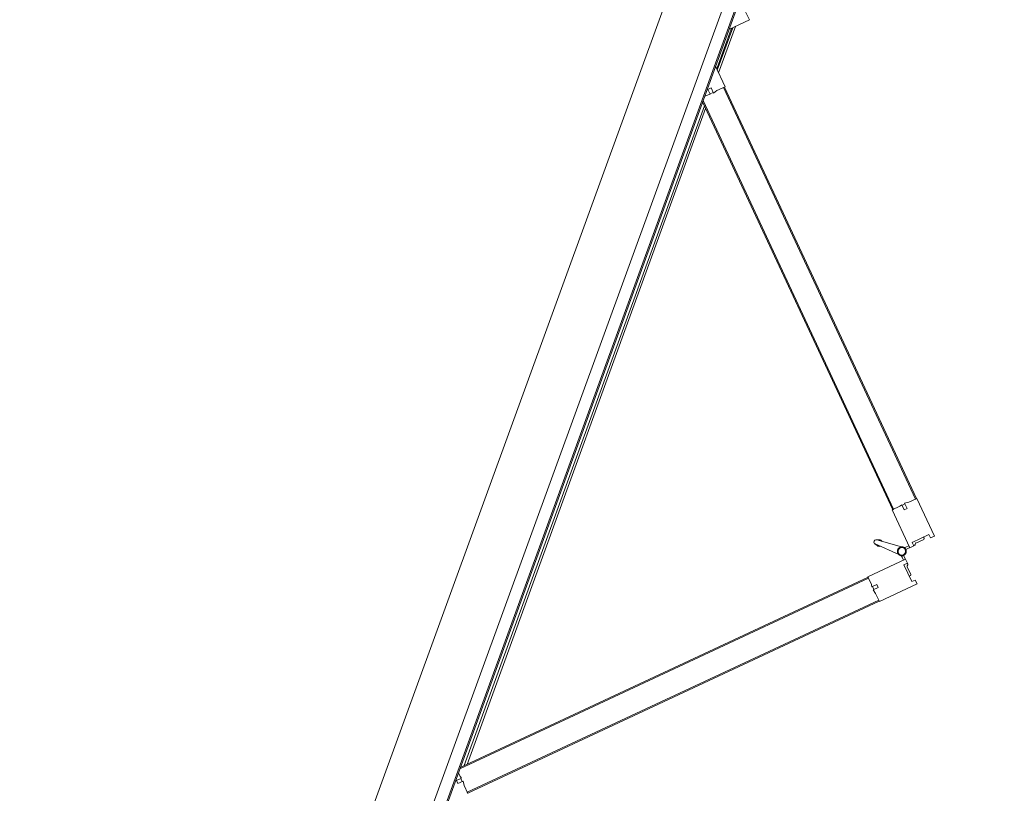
# Model space of a CAD drawing. Header units: inches. Extents: x 424 to 2043, y -237 to 445.
# Tile 16 of 256: x 547.6 to 549.4, y -92.18 to -90.76. Entities that reach past the tile are written whole.
import ezdxf

# ---------------------------------------------------------------- set-up
doc = ezdxf.new("R2010")
doc.units = ezdxf.units.IN
doc.header["$MEASUREMENT"] = 0
doc.layers.add('A-DOOR', color=31, linetype='Continuous', lineweight=9)

# ---------------------------------------------------------------- blocks, each defined once
blk = doc.blocks.new('5-panel_Bi-fold_external_door_10806 - Type 1-V1-زیرزمین')
at = {"layer": 'A-DOOR'}
for p, q in [((-0.1205, 0.6949), (-0.1742, 0.6412)), ((-0.1148, 0.6893), (-0.1205, 0.6949)), ((-0.1198, 0.6843), (-0.1148, 0.6893)), ((-0.0957, 0.6603), (-0.1198, 0.6843)), ((-0.0281, 0.6843), (-0.0521, 0.6603)), ((-0.0274, 0.6949), (-0.033, 0.6893)), ((-0.033, 0.6893), (-0.0281, 0.6843)), ((0.0264, 0.6412), (-0.0274, 0.6949)), ((-0.1103, 0.6784), (-0.112, 0.6766)), ((-0.1103, 0.6784), (-0.112, 0.6766)), ((-0.1103, 0.6784), (-0.112, 0.6766)), ((-0.097, 0.6673), (-0.1081, 0.6784)), ((-0.0909, 0.6651), (-0.0924, 0.6665)), ((-0.0554, 0.6665), (-0.0569, 0.6651)), ((-0.0397, 0.6784), (-0.0508, 0.6673)), ((-0.0358, 0.6766), (-0.0376, 0.6784)), ((-0.0358, 0.6766), (-0.0376, 0.6784)), ((-0.0358, 0.6766), (-0.0376, 0.6784)), ((-0.1389, 0.6058), (-0.0851, 0.6596)), ((-0.0908, 0.6653), (-0.0957, 0.6603)), ((-0.0851, 0.6596), (-0.0908, 0.6653)), ((-0.0879, 0.6568), (-0.0837, 0.6525)), ((-0.0797, 0.6539), (-0.0853, 0.6594)), ((-0.0625, 0.6594), (-0.0681, 0.6539)), ((-0.0674, 0.6531), (-0.0676, 0.6533)), ((-0.0674, 0.6531), (-0.0676, 0.6533)), ((-0.0674, 0.6531), (-0.0676, 0.6533)), ((-0.0674, 0.6531), (-0.0676, 0.6533)), ((-0.0674, 0.6531), (-0.0676, 0.6533)), ((-0.0674, 0.6531), (-0.0676, 0.6533)), ((-0.0674, 0.6531), (-0.0676, 0.6533)), ((-0.0674, 0.6531), (-0.0676, 0.6533)), ((-0.0674, 0.6531), (-0.0676, 0.6533)), ((-0.0642, 0.6525), (-0.0599, 0.6568)), ((-0.0571, 0.6653), (-0.0627, 0.6596)), ((-0.0627, 0.6596), (-0.009, 0.6058)), ((-0.0521, 0.6603), (-0.0571, 0.6653)), ((-0.7598, 0.0542), (-0.1735, 0.6405)), ((-0.7584, 0.0527), (-0.1721, 0.6391)), ((-0.1742, 0.6412), (-0.1627, 0.6297)), ((-0.1735, 0.6405), (-0.1721, 0.6391)), ((-0.1627, 0.6297), (-0.158, 0.6231)), ((-0.158, 0.6231), (-0.1507, 0.6304)), ((-0.1507, 0.6304), (-0.1464, 0.6262)), ((-0.0812, 0.645), (-0.0779, 0.598)), ((-0.0699, 0.598), (-0.0666, 0.645)), ((-0.0014, 0.6262), (0.0029, 0.6304)), ((0.0029, 0.6304), (0.0102, 0.6231)), ((0.0102, 0.6231), (0.0148, 0.6297)), ((0.0148, 0.6297), (0.0264, 0.6412)), ((0.0243, 0.6391), (0.0257, 0.6405)), ((0.0243, 0.6391), (0.6106, 0.0527)), ((0.0257, 0.6405), (0.612, 0.0542)), ((-0.1571, 0.6241), (-0.1528, 0.6198)), ((-0.1464, 0.6262), (-0.1536, 0.6191)), ((-0.1536, 0.6191), (-0.15, 0.617)), ((-0.15, 0.617), (-0.1389, 0.6058)), ((-0.009, 0.6058), (0.0022, 0.617)), ((0.0057, 0.6191), (-0.0014, 0.6262)), ((0.0022, 0.617), (0.0057, 0.6191)), ((0.005, 0.6198), (0.0092, 0.6241)), ((-0.7235, 0.0255), (-0.141, 0.608)), ((-0.7207, 0.0255), (-0.1396, 0.6066)), ((-0.141, 0.608), (-0.1396, 0.6066)), ((-0.0796, 0.6023), (-0.0777, 0.597)), ((-0.0796, 0.6023), (-0.0779, 0.598)), ((-0.0777, 0.597), (-0.0796, 0.6023)), ((-0.0777, 0.597), (-0.0778, 0.5974)), ((-0.0701, 0.597), (-0.0683, 0.6023)), ((-0.0683, 0.6023), (-0.0701, 0.597)), ((-0.0701, 0.597), (-0.07, 0.5974)), ((-0.0683, 0.6023), (-0.0699, 0.598)), ((-0.0083, 0.6066), (-0.0069, 0.608)), ((-0.0083, 0.6066), (0.5728, 0.0255)), ((-0.0069, 0.608), (0.5757, 0.0255)), ((-0.8905, 0.0549), (-0.902, 0.0433)), ((-0.861, 0.0255), (-0.8905, 0.0549)), ((-0.7605, 0.0549), (-0.7899, 0.0255)), ((-0.749, 0.0433), (-0.7605, 0.0549)), ((-0.7584, 0.0527), (-0.7598, 0.0542)), ((0.6127, 0.0549), (0.6012, 0.0433)), ((0.612, 0.0542), (0.6106, 0.0527)), ((-0.7498, 0.0314), (-0.7424, 0.0387)), ((-0.7424, 0.0387), (-0.749, 0.0433)), ((-0.7391, 0.0335), (-0.7434, 0.0377)), ((0.5956, 0.0377), (0.5913, 0.0335)), ((0.6012, 0.0433), (0.5946, 0.0387)), ((0.5946, 0.0387), (0.6019, 0.0314)), ((2.581, 0.0259), (-2.331, 0.0259)), ((2.581, 0.0237), (-2.331, 0.0237)), ((-0.7803, 0.0351), (-0.8707, 0.0351)), ((-0.8667, 0.0311), (-0.7843, 0.0311)), ((-0.788, 0.0296), (-0.863, 0.0296)), ((-0.7455, 0.0271), (-0.7498, 0.0314)), ((-0.7384, 0.0342), (-0.7455, 0.0271)), ((-0.7363, 0.0307), (-0.7384, 0.0342)), ((-0.7311, 0.0255), (-0.7363, 0.0307)), ((-0.715, 0.0311), (0.5672, 0.0311)), ((0.5632, 0.0351), (-0.711, 0.0351)), ((0.5885, 0.0307), (0.5833, 0.0255)), ((0.5906, 0.0342), (0.5885, 0.0307)), ((0.5977, 0.0271), (0.5906, 0.0342)), ((0.6019, 0.0314), (0.5977, 0.0271)), ((-2.331, 0.0016), (2.581, 0.0016)), ((-2.331, -0.1), (2.581, -0.1))]:
    blk.add_line(p, q, dxfattribs=at)
at = {"layer": 'A-DOOR', "flags": 128}
for points in [[(-0.0739, 0.6563), (-0.0742, 0.6563), (-0.0746, 0.6563), (-0.0749, 0.6563), (-0.0752, 0.6562), (-0.0755, 0.6562), (-0.0758, 0.6561), (-0.0761, 0.656), (-0.0764, 0.6559), (-0.0767, 0.6558), (-0.077, 0.6557), (-0.0773, 0.6556), (-0.0776, 0.6554), (-0.0779, 0.6553), (-0.0782, 0.6551), (-0.0784, 0.6549), (-0.0787, 0.6548), (-0.0789, 0.6546), (-0.0792, 0.6544), (-0.0794, 0.6541), (-0.0797, 0.6539), (-0.0799, 0.6537), (-0.0801, 0.6534), (-0.0803, 0.6532), (-0.0805, 0.6529), (-0.0806, 0.6527), (-0.0808, 0.6524), (-0.081, 0.6521), (-0.0811, 0.6518), (-0.0812, 0.6515), (-0.0814, 0.6512), (-0.0815, 0.6509), (-0.0816, 0.6506), (-0.0817, 0.6503), (-0.0817, 0.65), (-0.0818, 0.6497), (-0.0818, 0.6494), (-0.0819, 0.6491), (-0.0819, 0.6487), (-0.0819, 0.6484), (-0.0819, 0.6481), (-0.0819, 0.6478), (-0.0819, 0.6475), (-0.0818, 0.6472), (-0.0818, 0.6468), (-0.0817, 0.6465), (-0.0816, 0.6462), (-0.0815, 0.6459), (-0.0814, 0.6456), (-0.0813, 0.6453), (-0.0812, 0.645), (-0.0811, 0.6447), (-0.0809, 0.6444), (-0.0807, 0.6442), (-0.0806, 0.6439), (-0.0804, 0.6436), (-0.0802, 0.6434), (-0.08, 0.6431), (-0.0798, 0.6429), (-0.0796, 0.6427), (-0.0793, 0.6424), (-0.0791, 0.6422), (-0.0788, 0.642), (-0.0786, 0.6418), (-0.0783, 0.6417), (-0.078, 0.6415), (-0.0778, 0.6413), (-0.0775, 0.6412), (-0.0772, 0.641)], [(-0.0739, 0.6563), (-0.0742, 0.6563), (-0.0746, 0.6563), (-0.0749, 0.6563), (-0.0752, 0.6562), (-0.0755, 0.6562), (-0.0758, 0.6561), (-0.0761, 0.656), (-0.0764, 0.6559), (-0.0767, 0.6558), (-0.077, 0.6557), (-0.0773, 0.6556), (-0.0776, 0.6554), (-0.0779, 0.6553), (-0.0782, 0.6551), (-0.0784, 0.6549), (-0.0787, 0.6548), (-0.0789, 0.6546), (-0.0792, 0.6544), (-0.0794, 0.6541), (-0.0797, 0.6539), (-0.0799, 0.6537), (-0.0801, 0.6534), (-0.0803, 0.6532), (-0.0805, 0.6529), (-0.0806, 0.6527), (-0.0808, 0.6524), (-0.081, 0.6521), (-0.0811, 0.6518), (-0.0812, 0.6515), (-0.0814, 0.6512), (-0.0815, 0.6509), (-0.0816, 0.6506), (-0.0817, 0.6503), (-0.0817, 0.65), (-0.0818, 0.6497), (-0.0818, 0.6494), (-0.0819, 0.6491), (-0.0819, 0.6487), (-0.0819, 0.6484), (-0.0819, 0.6481), (-0.0819, 0.6478), (-0.0819, 0.6475), (-0.0818, 0.6472), (-0.0818, 0.6468), (-0.0817, 0.6465), (-0.0816, 0.6462), (-0.0815, 0.6459), (-0.0814, 0.6456), (-0.0813, 0.6453), (-0.0812, 0.645), (-0.0811, 0.6447), (-0.0809, 0.6444), (-0.0807, 0.6442), (-0.0806, 0.6439), (-0.0804, 0.6436), (-0.0802, 0.6434), (-0.08, 0.6431), (-0.0798, 0.6429), (-0.0796, 0.6427), (-0.0793, 0.6424), (-0.0791, 0.6422), (-0.0788, 0.642), (-0.0786, 0.6418), (-0.0783, 0.6417), (-0.078, 0.6415), (-0.0778, 0.6413), (-0.0775, 0.6412), (-0.0772, 0.641), (-0.0769, 0.6409), (-0.0766, 0.6408), (-0.0763, 0.6407), (-0.076, 0.6406), (-0.0757, 0.6405), (-0.0754, 0.6405), (-0.075, 0.6404), (-0.0747, 0.6404), (-0.0744, 0.6404), (-0.0741, 0.6403), (-0.0739, 0.6403)], [(-0.0739, 0.6563), (-0.0742, 0.6563), (-0.0746, 0.6563), (-0.0749, 0.6563), (-0.0752, 0.6562), (-0.0755, 0.6562), (-0.0758, 0.6561), (-0.0761, 0.656), (-0.0764, 0.6559), (-0.0767, 0.6558), (-0.077, 0.6557), (-0.0773, 0.6556), (-0.0776, 0.6554), (-0.0779, 0.6553), (-0.0782, 0.6551), (-0.0784, 0.6549), (-0.0787, 0.6548), (-0.0789, 0.6546), (-0.0792, 0.6544), (-0.0794, 0.6541), (-0.0797, 0.6539), (-0.0799, 0.6537), (-0.0801, 0.6534), (-0.0803, 0.6532), (-0.0805, 0.6529), (-0.0806, 0.6527), (-0.0808, 0.6524), (-0.081, 0.6521), (-0.0811, 0.6518), (-0.0812, 0.6515), (-0.0814, 0.6512), (-0.0815, 0.6509), (-0.0816, 0.6506), (-0.0817, 0.6503), (-0.0817, 0.65), (-0.0818, 0.6497), (-0.0818, 0.6494), (-0.0819, 0.6491), (-0.0819, 0.6487), (-0.0819, 0.6484), (-0.0819, 0.6481), (-0.0819, 0.6478), (-0.0819, 0.6475), (-0.0818, 0.6472), (-0.0818, 0.6468), (-0.0817, 0.6465), (-0.0816, 0.6462), (-0.0815, 0.6459), (-0.0814, 0.6456), (-0.0813, 0.6453), (-0.0812, 0.645), (-0.0811, 0.6447), (-0.0809, 0.6444), (-0.0807, 0.6442), (-0.0806, 0.6439), (-0.0804, 0.6436), (-0.0802, 0.6434), (-0.08, 0.6431), (-0.0798, 0.6429), (-0.0796, 0.6427), (-0.0793, 0.6424), (-0.0791, 0.6422), (-0.0788, 0.642), (-0.0786, 0.6418), (-0.0783, 0.6417), (-0.078, 0.6415), (-0.0778, 0.6413), (-0.0775, 0.6412), (-0.0772, 0.641)], [(-0.0739, 0.6563), (-0.0742, 0.6563), (-0.0746, 0.6563), (-0.0749, 0.6563), (-0.0752, 0.6562), (-0.0755, 0.6562), (-0.0758, 0.6561), (-0.0761, 0.656), (-0.0764, 0.6559), (-0.0767, 0.6558), (-0.077, 0.6557), (-0.0773, 0.6556), (-0.0776, 0.6554), (-0.0779, 0.6553), (-0.0782, 0.6551), (-0.0784, 0.6549), (-0.0787, 0.6548), (-0.0789, 0.6546), (-0.0792, 0.6544), (-0.0794, 0.6541), (-0.0797, 0.6539), (-0.0799, 0.6537), (-0.0801, 0.6534), (-0.0803, 0.6532), (-0.0805, 0.6529), (-0.0806, 0.6527), (-0.0808, 0.6524), (-0.081, 0.6521), (-0.0811, 0.6518), (-0.0812, 0.6515), (-0.0814, 0.6512), (-0.0815, 0.6509), (-0.0816, 0.6506), (-0.0817, 0.6503), (-0.0817, 0.65), (-0.0818, 0.6497), (-0.0818, 0.6494), (-0.0819, 0.6491), (-0.0819, 0.6487), (-0.0819, 0.6484), (-0.0819, 0.6481), (-0.0819, 0.6478), (-0.0819, 0.6475), (-0.0818, 0.6472), (-0.0818, 0.6468), (-0.0817, 0.6465), (-0.0816, 0.6462), (-0.0815, 0.6459), (-0.0814, 0.6456), (-0.0813, 0.6453), (-0.0812, 0.645), (-0.0811, 0.6447), (-0.0809, 0.6444), (-0.0807, 0.6442), (-0.0806, 0.6439), (-0.0804, 0.6436), (-0.0802, 0.6434), (-0.08, 0.6431), (-0.0798, 0.6429), (-0.0796, 0.6427), (-0.0793, 0.6424), (-0.0791, 0.6422), (-0.0788, 0.642), (-0.0786, 0.6418), (-0.0783, 0.6417), (-0.078, 0.6415), (-0.0778, 0.6413), (-0.0775, 0.6412), (-0.0772, 0.641)], [(-0.0739, 0.6563), (-0.0742, 0.6563), (-0.0746, 0.6563), (-0.0749, 0.6563), (-0.0752, 0.6562), (-0.0755, 0.6562), (-0.0758, 0.6561), (-0.0761, 0.656), (-0.0764, 0.6559), (-0.0767, 0.6558), (-0.077, 0.6557), (-0.0773, 0.6556), (-0.0776, 0.6554), (-0.0779, 0.6553), (-0.0782, 0.6551), (-0.0784, 0.6549), (-0.0787, 0.6548), (-0.0789, 0.6546), (-0.0792, 0.6544), (-0.0794, 0.6541), (-0.0797, 0.6539), (-0.0799, 0.6537), (-0.0801, 0.6534), (-0.0803, 0.6532), (-0.0805, 0.6529), (-0.0806, 0.6527), (-0.0808, 0.6524), (-0.081, 0.6521), (-0.0811, 0.6518), (-0.0812, 0.6515), (-0.0814, 0.6512), (-0.0815, 0.6509), (-0.0816, 0.6506), (-0.0817, 0.6503), (-0.0817, 0.65), (-0.0818, 0.6497), (-0.0818, 0.6494), (-0.0819, 0.6491), (-0.0819, 0.6487), (-0.0819, 0.6484), (-0.0819, 0.6481), (-0.0819, 0.6478), (-0.0819, 0.6475), (-0.0818, 0.6472), (-0.0818, 0.6468), (-0.0817, 0.6465), (-0.0816, 0.6462), (-0.0815, 0.6459), (-0.0814, 0.6456), (-0.0813, 0.6453), (-0.0812, 0.645), (-0.0811, 0.6447), (-0.0809, 0.6444), (-0.0807, 0.6442), (-0.0806, 0.6439), (-0.0804, 0.6436), (-0.0802, 0.6434), (-0.08, 0.6431), (-0.0798, 0.6429), (-0.0796, 0.6427), (-0.0793, 0.6424), (-0.0791, 0.6422), (-0.0788, 0.642), (-0.0786, 0.6418), (-0.0783, 0.6417), (-0.078, 0.6415), (-0.0778, 0.6413), (-0.0775, 0.6412), (-0.0772, 0.641)], [(-0.0808, 0.6524), (-0.081, 0.6521), (-0.0811, 0.6518), (-0.0812, 0.6515), (-0.0814, 0.6512), (-0.0815, 0.6509), (-0.0816, 0.6506), (-0.0817, 0.6503), (-0.0817, 0.65), (-0.0818, 0.6497), (-0.0818, 0.6494), (-0.0819, 0.6491), (-0.0819, 0.6487), (-0.0819, 0.6484), (-0.0819, 0.6481), (-0.0819, 0.6478), (-0.0819, 0.6475), (-0.0818, 0.6472), (-0.0818, 0.6468), (-0.0817, 0.6465), (-0.0816, 0.6462), (-0.0815, 0.6459), (-0.0814, 0.6456), (-0.0813, 0.6453)], [(-0.081, 0.6521), (-0.0811, 0.6518), (-0.0812, 0.6515), (-0.0814, 0.6512), (-0.0815, 0.6509), (-0.0816, 0.6506), (-0.0817, 0.6503), (-0.0817, 0.65), (-0.0818, 0.6497), (-0.0818, 0.6494), (-0.0819, 0.6491), (-0.0819, 0.6487), (-0.0819, 0.6484), (-0.0819, 0.6481), (-0.0819, 0.6478), (-0.0819, 0.6475), (-0.0818, 0.6472), (-0.0818, 0.6468), (-0.0817, 0.6465), (-0.0816, 0.6462), (-0.0815, 0.6459), (-0.0814, 0.6456), (-0.0813, 0.6453)], [(-0.081, 0.6521), (-0.0811, 0.6518), (-0.0812, 0.6515), (-0.0814, 0.6512), (-0.0815, 0.6509), (-0.0816, 0.6506), (-0.0817, 0.6503), (-0.0817, 0.65), (-0.0818, 0.6497), (-0.0818, 0.6494), (-0.0819, 0.6491), (-0.0819, 0.6487), (-0.0819, 0.6484), (-0.0819, 0.6481), (-0.0819, 0.6478), (-0.0819, 0.6475), (-0.0818, 0.6472), (-0.0818, 0.6468), (-0.0817, 0.6465), (-0.0816, 0.6462), (-0.0815, 0.6459), (-0.0814, 0.6456), (-0.0813, 0.6453)], [(-0.081, 0.6521), (-0.0811, 0.6518), (-0.0812, 0.6515), (-0.0814, 0.6512), (-0.0815, 0.6509), (-0.0816, 0.6506), (-0.0817, 0.6503), (-0.0817, 0.65), (-0.0818, 0.6497), (-0.0818, 0.6494), (-0.0819, 0.6491), (-0.0819, 0.6487), (-0.0819, 0.6484), (-0.0819, 0.6481), (-0.0819, 0.6478), (-0.0819, 0.6475), (-0.0818, 0.6472), (-0.0818, 0.6468), (-0.0817, 0.6465), (-0.0816, 0.6462), (-0.0815, 0.6459), (-0.0814, 0.6456), (-0.0813, 0.6453)], [(-0.081, 0.6521), (-0.0811, 0.6518), (-0.0812, 0.6515), (-0.0814, 0.6512), (-0.0815, 0.6509), (-0.0816, 0.6506), (-0.0817, 0.6503), (-0.0817, 0.65), (-0.0818, 0.6497), (-0.0818, 0.6494), (-0.0819, 0.6491), (-0.0819, 0.6487), (-0.0819, 0.6484), (-0.0819, 0.6481), (-0.0819, 0.6478), (-0.0819, 0.6475), (-0.0818, 0.6472), (-0.0818, 0.6468), (-0.0817, 0.6465), (-0.0816, 0.6462), (-0.0815, 0.6459), (-0.0814, 0.6456), (-0.0813, 0.6453)], [(-0.081, 0.6521), (-0.0811, 0.6518), (-0.0812, 0.6515), (-0.0814, 0.6512), (-0.0815, 0.6509), (-0.0816, 0.6506), (-0.0817, 0.6503), (-0.0817, 0.65), (-0.0818, 0.6497), (-0.0818, 0.6494), (-0.0819, 0.6491), (-0.0819, 0.6487), (-0.0819, 0.6484), (-0.0819, 0.6481), (-0.0819, 0.6478), (-0.0819, 0.6475), (-0.0818, 0.6472), (-0.0818, 0.6468), (-0.0817, 0.6465), (-0.0816, 0.6462), (-0.0815, 0.6459), (-0.0814, 0.6456), (-0.0813, 0.6453)], [(-0.081, 0.6521), (-0.0811, 0.6518), (-0.0812, 0.6515), (-0.0814, 0.6512), (-0.0815, 0.6509), (-0.0816, 0.6506), (-0.0817, 0.6503), (-0.0817, 0.65), (-0.0818, 0.6497), (-0.0818, 0.6494), (-0.0819, 0.6491), (-0.0819, 0.6487), (-0.0819, 0.6484), (-0.0819, 0.6481), (-0.0819, 0.6478), (-0.0819, 0.6475), (-0.0818, 0.6472), (-0.0818, 0.6468), (-0.0817, 0.6465), (-0.0816, 0.6462), (-0.0815, 0.6459), (-0.0814, 0.6456), (-0.0813, 0.6453)], [(-0.081, 0.6521), (-0.0811, 0.6518), (-0.0812, 0.6515), (-0.0814, 0.6512), (-0.0815, 0.6509), (-0.0816, 0.6506), (-0.0817, 0.6503), (-0.0817, 0.65), (-0.0818, 0.6497), (-0.0818, 0.6494), (-0.0819, 0.6491), (-0.0819, 0.6487), (-0.0819, 0.6484), (-0.0819, 0.6481), (-0.0819, 0.6478), (-0.0819, 0.6475), (-0.0818, 0.6472), (-0.0818, 0.6468), (-0.0817, 0.6465), (-0.0816, 0.6462), (-0.0815, 0.6459), (-0.0814, 0.6456), (-0.0813, 0.6453)], [(-0.081, 0.6521), (-0.0811, 0.6518), (-0.0812, 0.6515), (-0.0814, 0.6512), (-0.0815, 0.6509), (-0.0816, 0.6506), (-0.0817, 0.6503), (-0.0817, 0.65), (-0.0818, 0.6497), (-0.0818, 0.6494), (-0.0819, 0.6491), (-0.0819, 0.6487), (-0.0819, 0.6484), (-0.0819, 0.6481), (-0.0819, 0.6478), (-0.0819, 0.6475), (-0.0818, 0.6472), (-0.0818, 0.6468), (-0.0817, 0.6465), (-0.0816, 0.6462), (-0.0815, 0.6459), (-0.0814, 0.6456), (-0.0813, 0.6453)], [(-0.0742, 0.6563), (-0.0746, 0.6563), (-0.0749, 0.6563), (-0.0752, 0.6562), (-0.0755, 0.6562), (-0.0758, 0.6561), (-0.0761, 0.656), (-0.0764, 0.6559), (-0.0767, 0.6558), (-0.077, 0.6557), (-0.0773, 0.6556), (-0.0776, 0.6554), (-0.0779, 0.6553), (-0.0782, 0.6551), (-0.0784, 0.6549), (-0.0787, 0.6548), (-0.0789, 0.6546), (-0.0792, 0.6544), (-0.0794, 0.6541), (-0.0797, 0.6539), (-0.0799, 0.6537), (-0.0801, 0.6534), (-0.0803, 0.6532), (-0.0805, 0.6529)], [(-0.0742, 0.6563), (-0.0746, 0.6563), (-0.0749, 0.6563), (-0.0752, 0.6562), (-0.0755, 0.6562), (-0.0758, 0.6561), (-0.0761, 0.656), (-0.0764, 0.6559), (-0.0767, 0.6558), (-0.077, 0.6557), (-0.0773, 0.6556), (-0.0776, 0.6554), (-0.0779, 0.6553), (-0.0782, 0.6551), (-0.0784, 0.6549), (-0.0787, 0.6548), (-0.0789, 0.6546), (-0.0792, 0.6544), (-0.0794, 0.6541), (-0.0797, 0.6539), (-0.0799, 0.6537), (-0.0801, 0.6534), (-0.0803, 0.6532), (-0.0805, 0.6529)], [(-0.0742, 0.6563), (-0.0746, 0.6563), (-0.0749, 0.6563), (-0.0752, 0.6562), (-0.0755, 0.6562), (-0.0758, 0.6561), (-0.0761, 0.656), (-0.0764, 0.6559), (-0.0767, 0.6558), (-0.077, 0.6557), (-0.0773, 0.6556), (-0.0776, 0.6554), (-0.0779, 0.6553), (-0.0782, 0.6551), (-0.0784, 0.6549), (-0.0787, 0.6548), (-0.0789, 0.6546), (-0.0792, 0.6544), (-0.0794, 0.6541), (-0.0797, 0.6539), (-0.0799, 0.6537), (-0.0801, 0.6534), (-0.0803, 0.6532), (-0.0805, 0.6529)], [(-0.0742, 0.6563), (-0.0746, 0.6563), (-0.0749, 0.6563), (-0.0752, 0.6562), (-0.0755, 0.6562), (-0.0758, 0.6561), (-0.0761, 0.656), (-0.0764, 0.6559), (-0.0767, 0.6558), (-0.077, 0.6557), (-0.0773, 0.6556), (-0.0776, 0.6554), (-0.0779, 0.6553), (-0.0782, 0.6551), (-0.0784, 0.6549), (-0.0787, 0.6548), (-0.0789, 0.6546), (-0.0792, 0.6544), (-0.0794, 0.6541), (-0.0797, 0.6539), (-0.0799, 0.6537), (-0.0801, 0.6534), (-0.0803, 0.6532), (-0.0805, 0.6529)], [(-0.0742, 0.6563), (-0.0746, 0.6563), (-0.0749, 0.6563), (-0.0752, 0.6562), (-0.0755, 0.6562), (-0.0758, 0.6561), (-0.0761, 0.656), (-0.0764, 0.6559), (-0.0767, 0.6558), (-0.077, 0.6557), (-0.0773, 0.6556), (-0.0776, 0.6554), (-0.0779, 0.6553), (-0.0782, 0.6551), (-0.0784, 0.6549), (-0.0787, 0.6548), (-0.0789, 0.6546), (-0.0792, 0.6544), (-0.0794, 0.6541), (-0.0797, 0.6539), (-0.0799, 0.6537), (-0.0801, 0.6534), (-0.0803, 0.6532), (-0.0805, 0.6529)], [(-0.0742, 0.6563), (-0.0746, 0.6563), (-0.0749, 0.6563), (-0.0752, 0.6562), (-0.0755, 0.6562), (-0.0758, 0.6561), (-0.0761, 0.656), (-0.0764, 0.6559), (-0.0767, 0.6558), (-0.077, 0.6557), (-0.0773, 0.6556), (-0.0776, 0.6554), (-0.0779, 0.6553), (-0.0782, 0.6551), (-0.0784, 0.6549), (-0.0787, 0.6548), (-0.0789, 0.6546), (-0.0792, 0.6544), (-0.0794, 0.6541), (-0.0797, 0.6539), (-0.0799, 0.6537), (-0.0801, 0.6534), (-0.0803, 0.6532), (-0.0805, 0.6529)], [(-0.0742, 0.6563), (-0.0746, 0.6563), (-0.0749, 0.6563), (-0.0752, 0.6562), (-0.0755, 0.6562), (-0.0758, 0.6561), (-0.0761, 0.656), (-0.0764, 0.6559), (-0.0767, 0.6558), (-0.077, 0.6557), (-0.0773, 0.6556), (-0.0776, 0.6554), (-0.0779, 0.6553), (-0.0782, 0.6551), (-0.0784, 0.6549), (-0.0787, 0.6548), (-0.0789, 0.6546), (-0.0792, 0.6544), (-0.0794, 0.6541), (-0.0797, 0.6539), (-0.0799, 0.6537), (-0.0801, 0.6534), (-0.0803, 0.6532), (-0.0805, 0.6529)], [(-0.0742, 0.6563), (-0.0746, 0.6563), (-0.0749, 0.6563), (-0.0752, 0.6562), (-0.0755, 0.6562), (-0.0758, 0.6561), (-0.0761, 0.656), (-0.0764, 0.6559), (-0.0767, 0.6558), (-0.077, 0.6557), (-0.0773, 0.6556), (-0.0776, 0.6554), (-0.0779, 0.6553), (-0.0782, 0.6551), (-0.0784, 0.6549), (-0.0787, 0.6548), (-0.0789, 0.6546), (-0.0792, 0.6544), (-0.0794, 0.6541), (-0.0797, 0.6539), (-0.0799, 0.6537), (-0.0801, 0.6534), (-0.0803, 0.6532), (-0.0805, 0.6529)], [(-0.0742, 0.6563), (-0.0746, 0.6563), (-0.0749, 0.6563), (-0.0752, 0.6562), (-0.0755, 0.6562), (-0.0758, 0.6561), (-0.0761, 0.656), (-0.0764, 0.6559), (-0.0767, 0.6558), (-0.077, 0.6557), (-0.0773, 0.6556), (-0.0776, 0.6554), (-0.0779, 0.6553), (-0.0782, 0.6551), (-0.0784, 0.6549), (-0.0787, 0.6548), (-0.0789, 0.6546), (-0.0792, 0.6544), (-0.0794, 0.6541), (-0.0797, 0.6539), (-0.0799, 0.6537), (-0.0801, 0.6534), (-0.0803, 0.6532), (-0.0805, 0.6529)], [(-0.0681, 0.6538), (-0.0683, 0.654), (-0.0685, 0.6542), (-0.0688, 0.6545), (-0.069, 0.6547), (-0.0693, 0.6548), (-0.0695, 0.655), (-0.0698, 0.6552), (-0.0701, 0.6554), (-0.0704, 0.6555), (-0.0706, 0.6556), (-0.0709, 0.6558), (-0.0712, 0.6559), (-0.0715, 0.656), (-0.0718, 0.6561), (-0.0722, 0.6561), (-0.0725, 0.6562), (-0.0728, 0.6563), (-0.0731, 0.6563), (-0.0734, 0.6563), (-0.0737, 0.6563), (-0.0739, 0.6563)], [(-0.0739, 0.6403), (-0.0736, 0.6403), (-0.0733, 0.6404), (-0.073, 0.6404), (-0.0726, 0.6404), (-0.0723, 0.6405), (-0.072, 0.6406), (-0.0717, 0.6407), (-0.0714, 0.6407), (-0.0711, 0.6409), (-0.0708, 0.641), (-0.0705, 0.6411), (-0.0702, 0.6412), (-0.0699, 0.6414), (-0.0697, 0.6416), (-0.0694, 0.6417), (-0.0691, 0.6419), (-0.0689, 0.6421), (-0.0686, 0.6423), (-0.0684, 0.6425), (-0.0682, 0.6428), (-0.068, 0.643), (-0.0677, 0.6432), (-0.0676, 0.6435), (-0.0674, 0.6438), (-0.0672, 0.644), (-0.067, 0.6443), (-0.0669, 0.6446), (-0.0667, 0.6449), (-0.0666, 0.6451), (-0.0665, 0.6454), (-0.0663, 0.6457), (-0.0663, 0.646), (-0.0662, 0.6464), (-0.0661, 0.6467), (-0.066, 0.647), (-0.066, 0.6473), (-0.0659, 0.6476), (-0.0659, 0.6479), (-0.0659, 0.6483), (-0.0659, 0.6486), (-0.0659, 0.6489), (-0.066, 0.6492), (-0.066, 0.6495), (-0.0661, 0.6498), (-0.0661, 0.6502), (-0.0662, 0.6505), (-0.0663, 0.6508), (-0.0664, 0.6511), (-0.0665, 0.6514), (-0.0666, 0.6517), (-0.0668, 0.652), (-0.0669, 0.6522), (-0.0671, 0.6525), (-0.0673, 0.6528), (-0.0674, 0.6531), (-0.0676, 0.6533), (-0.0678, 0.6536), (-0.0681, 0.6538), (-0.0683, 0.654), (-0.0685, 0.6542), (-0.0688, 0.6545), (-0.069, 0.6547), (-0.0693, 0.6548), (-0.0695, 0.655), (-0.0698, 0.6552), (-0.0701, 0.6554), (-0.0704, 0.6555), (-0.0706, 0.6556), (-0.0709, 0.6558), (-0.0712, 0.6559), (-0.0715, 0.656), (-0.0718, 0.6561), (-0.0722, 0.6561), (-0.0725, 0.6562), (-0.0728, 0.6563), (-0.0731, 0.6563), (-0.0734, 0.6563), (-0.0737, 0.6563), (-0.0739, 0.6563)], [(-0.0681, 0.6538), (-0.0683, 0.654), (-0.0685, 0.6542), (-0.0688, 0.6545), (-0.069, 0.6547), (-0.0693, 0.6548), (-0.0695, 0.655), (-0.0698, 0.6552), (-0.0701, 0.6554), (-0.0704, 0.6555), (-0.0706, 0.6556), (-0.0709, 0.6558), (-0.0712, 0.6559), (-0.0715, 0.656), (-0.0718, 0.6561), (-0.0722, 0.6561), (-0.0725, 0.6562), (-0.0728, 0.6563), (-0.0731, 0.6563), (-0.0734, 0.6563), (-0.0737, 0.6563), (-0.0739, 0.6563)], [(-0.0681, 0.6538), (-0.0683, 0.654), (-0.0685, 0.6542), (-0.0688, 0.6545), (-0.069, 0.6547), (-0.0693, 0.6548), (-0.0695, 0.655), (-0.0698, 0.6552), (-0.0701, 0.6554), (-0.0704, 0.6555), (-0.0706, 0.6556), (-0.0709, 0.6558), (-0.0712, 0.6559), (-0.0715, 0.656), (-0.0718, 0.6561), (-0.0722, 0.6561), (-0.0725, 0.6562), (-0.0728, 0.6563), (-0.0731, 0.6563), (-0.0734, 0.6563), (-0.0737, 0.6563), (-0.0739, 0.6563)], [(-0.0681, 0.6538), (-0.0683, 0.654), (-0.0685, 0.6542), (-0.0688, 0.6545), (-0.069, 0.6547), (-0.0693, 0.6548), (-0.0695, 0.655), (-0.0698, 0.6552), (-0.0701, 0.6554), (-0.0704, 0.6555), (-0.0706, 0.6556), (-0.0709, 0.6558), (-0.0712, 0.6559), (-0.0715, 0.656), (-0.0718, 0.6561), (-0.0722, 0.6561), (-0.0725, 0.6562), (-0.0728, 0.6563), (-0.0731, 0.6563), (-0.0734, 0.6563), (-0.0737, 0.6563), (-0.0739, 0.6563)], [(-0.0739, 0.6403), (-0.0736, 0.6403), (-0.0733, 0.6404), (-0.073, 0.6404), (-0.0726, 0.6404), (-0.0723, 0.6405), (-0.072, 0.6406), (-0.0717, 0.6407), (-0.0714, 0.6407), (-0.0711, 0.6409), (-0.0708, 0.641), (-0.0705, 0.6411), (-0.0702, 0.6412), (-0.0699, 0.6414), (-0.0697, 0.6416), (-0.0694, 0.6417), (-0.0691, 0.6419), (-0.0689, 0.6421), (-0.0686, 0.6423), (-0.0684, 0.6425), (-0.0682, 0.6428), (-0.068, 0.643), (-0.0677, 0.6432), (-0.0676, 0.6435), (-0.0674, 0.6438), (-0.0672, 0.644), (-0.067, 0.6443), (-0.0669, 0.6446), (-0.0667, 0.6449), (-0.0666, 0.6451), (-0.0665, 0.6454), (-0.0663, 0.6457), (-0.0663, 0.646), (-0.0662, 0.6464), (-0.0661, 0.6467), (-0.066, 0.647), (-0.066, 0.6473), (-0.0659, 0.6476), (-0.0659, 0.6479), (-0.0659, 0.6483), (-0.0659, 0.6486), (-0.0659, 0.6489), (-0.066, 0.6492), (-0.066, 0.6495), (-0.0661, 0.6498), (-0.0661, 0.6502), (-0.0662, 0.6505), (-0.0663, 0.6508), (-0.0664, 0.6511), (-0.0665, 0.6514), (-0.0666, 0.6517), (-0.0668, 0.652), (-0.0669, 0.6522), (-0.0671, 0.6525), (-0.0673, 0.6528), (-0.0674, 0.6531), (-0.0676, 0.6533)], [(-0.0739, 0.6403), (-0.0736, 0.6403), (-0.0733, 0.6404), (-0.073, 0.6404), (-0.0726, 0.6404), (-0.0723, 0.6405), (-0.072, 0.6406), (-0.0717, 0.6407), (-0.0714, 0.6407), (-0.0711, 0.6409), (-0.0708, 0.641), (-0.0705, 0.6411), (-0.0702, 0.6412), (-0.0699, 0.6414), (-0.0697, 0.6416), (-0.0694, 0.6417), (-0.0691, 0.6419), (-0.0689, 0.6421), (-0.0686, 0.6423), (-0.0684, 0.6425), (-0.0682, 0.6428), (-0.068, 0.643), (-0.0677, 0.6432), (-0.0676, 0.6435), (-0.0674, 0.6438), (-0.0672, 0.644), (-0.067, 0.6443), (-0.0669, 0.6446), (-0.0667, 0.6449), (-0.0666, 0.6451), (-0.0665, 0.6454), (-0.0663, 0.6457), (-0.0663, 0.646), (-0.0662, 0.6464), (-0.0661, 0.6467), (-0.066, 0.647), (-0.066, 0.6473), (-0.0659, 0.6476), (-0.0659, 0.6479), (-0.0659, 0.6483), (-0.0659, 0.6486), (-0.0659, 0.6489), (-0.066, 0.6492), (-0.066, 0.6495), (-0.0661, 0.6498), (-0.0661, 0.6502), (-0.0662, 0.6505), (-0.0663, 0.6508), (-0.0664, 0.6511), (-0.0665, 0.6514), (-0.0666, 0.6517), (-0.0668, 0.652), (-0.0669, 0.6522), (-0.0671, 0.6525), (-0.0673, 0.6528), (-0.0674, 0.6531), (-0.0676, 0.6533)], [(-0.0739, 0.6403), (-0.0736, 0.6403), (-0.0733, 0.6404), (-0.073, 0.6404), (-0.0726, 0.6404), (-0.0723, 0.6405), (-0.072, 0.6406), (-0.0717, 0.6407), (-0.0714, 0.6407), (-0.0711, 0.6409), (-0.0708, 0.641), (-0.0705, 0.6411), (-0.0702, 0.6412), (-0.0699, 0.6414), (-0.0697, 0.6416), (-0.0694, 0.6417), (-0.0691, 0.6419), (-0.0689, 0.6421), (-0.0686, 0.6423), (-0.0684, 0.6425), (-0.0682, 0.6428), (-0.068, 0.643), (-0.0677, 0.6432), (-0.0676, 0.6435), (-0.0674, 0.6438), (-0.0672, 0.644), (-0.067, 0.6443), (-0.0669, 0.6446), (-0.0667, 0.6449), (-0.0666, 0.6451), (-0.0665, 0.6454), (-0.0663, 0.6457), (-0.0663, 0.646), (-0.0662, 0.6464), (-0.0661, 0.6467), (-0.066, 0.647), (-0.066, 0.6473), (-0.0659, 0.6476), (-0.0659, 0.6479), (-0.0659, 0.6483), (-0.0659, 0.6486), (-0.0659, 0.6489), (-0.066, 0.6492), (-0.066, 0.6495), (-0.0661, 0.6498), (-0.0661, 0.6502), (-0.0662, 0.6505), (-0.0663, 0.6508), (-0.0664, 0.6511), (-0.0665, 0.6514), (-0.0666, 0.6517), (-0.0668, 0.652), (-0.0669, 0.6522), (-0.0671, 0.6525), (-0.0673, 0.6528), (-0.0674, 0.6531), (-0.0676, 0.6533)], [(-0.0739, 0.6403), (-0.0736, 0.6403), (-0.0733, 0.6404), (-0.073, 0.6404), (-0.0726, 0.6404), (-0.0723, 0.6405), (-0.072, 0.6406), (-0.0717, 0.6407), (-0.0714, 0.6407), (-0.0711, 0.6409), (-0.0708, 0.641), (-0.0705, 0.6411), (-0.0702, 0.6412), (-0.0699, 0.6414), (-0.0697, 0.6416), (-0.0694, 0.6417), (-0.0691, 0.6419), (-0.0689, 0.6421), (-0.0686, 0.6423), (-0.0684, 0.6425), (-0.0682, 0.6428), (-0.068, 0.643), (-0.0677, 0.6432), (-0.0676, 0.6435), (-0.0674, 0.6438), (-0.0672, 0.644), (-0.067, 0.6443), (-0.0669, 0.6446), (-0.0667, 0.6449), (-0.0666, 0.6451), (-0.0665, 0.6454), (-0.0663, 0.6457), (-0.0663, 0.646), (-0.0662, 0.6464), (-0.0661, 0.6467), (-0.066, 0.647), (-0.066, 0.6473), (-0.0659, 0.6476), (-0.0659, 0.6479), (-0.0659, 0.6483), (-0.0659, 0.6486), (-0.0659, 0.6489), (-0.066, 0.6492), (-0.066, 0.6495), (-0.0661, 0.6498), (-0.0661, 0.6502), (-0.0662, 0.6505), (-0.0663, 0.6508), (-0.0664, 0.6511), (-0.0665, 0.6514), (-0.0666, 0.6517), (-0.0668, 0.652), (-0.0669, 0.6522), (-0.0671, 0.6525), (-0.0673, 0.6528), (-0.0674, 0.6531), (-0.0676, 0.6533)], [(-0.0709, 0.6558), (-0.0712, 0.6559), (-0.0715, 0.656), (-0.0718, 0.6561), (-0.0722, 0.6561), (-0.0725, 0.6562), (-0.0728, 0.6563), (-0.0731, 0.6563), (-0.0734, 0.6563)], [(-0.0709, 0.6558), (-0.0712, 0.6559), (-0.0715, 0.656), (-0.0718, 0.6561), (-0.0722, 0.6561), (-0.0725, 0.6562), (-0.0728, 0.6563), (-0.0731, 0.6563), (-0.0734, 0.6563)], [(-0.0709, 0.6558), (-0.0712, 0.6559), (-0.0715, 0.656), (-0.0718, 0.6561), (-0.0722, 0.6561), (-0.0725, 0.6562), (-0.0728, 0.6563), (-0.0731, 0.6563), (-0.0734, 0.6563)], [(-0.0709, 0.6558), (-0.0712, 0.6559), (-0.0715, 0.656), (-0.0718, 0.6561), (-0.0722, 0.6561), (-0.0725, 0.6562), (-0.0728, 0.6563), (-0.0731, 0.6563), (-0.0734, 0.6563)], [(-0.0709, 0.6558), (-0.0712, 0.6559), (-0.0715, 0.656), (-0.0718, 0.6561), (-0.0722, 0.6561), (-0.0725, 0.6562), (-0.0728, 0.6563), (-0.0731, 0.6563), (-0.0734, 0.6563)], [(-0.0709, 0.6558), (-0.0712, 0.6559), (-0.0715, 0.656), (-0.0718, 0.6561), (-0.0722, 0.6561), (-0.0725, 0.6562), (-0.0728, 0.6563), (-0.0731, 0.6563), (-0.0734, 0.6563)], [(-0.0709, 0.6558), (-0.0712, 0.6559), (-0.0715, 0.656), (-0.0718, 0.6561), (-0.0722, 0.6561), (-0.0725, 0.6562), (-0.0728, 0.6563), (-0.0731, 0.6563), (-0.0734, 0.6563)], [(-0.0709, 0.6558), (-0.0712, 0.6559), (-0.0715, 0.656), (-0.0718, 0.6561), (-0.0722, 0.6561), (-0.0725, 0.6562), (-0.0728, 0.6563), (-0.0731, 0.6563), (-0.0734, 0.6563)], [(-0.0709, 0.6558), (-0.0712, 0.6559), (-0.0715, 0.656), (-0.0718, 0.6561), (-0.0722, 0.6561), (-0.0725, 0.6562), (-0.0728, 0.6563), (-0.0731, 0.6563), (-0.0734, 0.6563)], [(-0.0681, 0.6538), (-0.0683, 0.654), (-0.0685, 0.6542), (-0.0688, 0.6545), (-0.069, 0.6547), (-0.0693, 0.6548), (-0.0695, 0.655), (-0.0698, 0.6552), (-0.0701, 0.6554), (-0.0704, 0.6555), (-0.0706, 0.6556)], [(-0.0681, 0.6538), (-0.0683, 0.654), (-0.0685, 0.6542), (-0.0688, 0.6545), (-0.069, 0.6547), (-0.0693, 0.6548), (-0.0695, 0.655), (-0.0698, 0.6552), (-0.0701, 0.6554), (-0.0704, 0.6555), (-0.0706, 0.6556)], [(-0.0681, 0.6538), (-0.0683, 0.654), (-0.0685, 0.6542), (-0.0688, 0.6545), (-0.069, 0.6547), (-0.0693, 0.6548), (-0.0695, 0.655), (-0.0698, 0.6552), (-0.0701, 0.6554), (-0.0704, 0.6555), (-0.0706, 0.6556)], [(-0.0681, 0.6538), (-0.0683, 0.654), (-0.0685, 0.6542), (-0.0688, 0.6545), (-0.069, 0.6547), (-0.0693, 0.6548), (-0.0695, 0.655), (-0.0698, 0.6552), (-0.0701, 0.6554), (-0.0704, 0.6555), (-0.0706, 0.6556)], [(-0.0681, 0.6538), (-0.0683, 0.654), (-0.0685, 0.6542), (-0.0688, 0.6545), (-0.069, 0.6547), (-0.0693, 0.6548), (-0.0695, 0.655), (-0.0698, 0.6552), (-0.0701, 0.6554), (-0.0704, 0.6555), (-0.0706, 0.6556)], [(-0.0681, 0.6538), (-0.0683, 0.654), (-0.0685, 0.6542), (-0.0688, 0.6545), (-0.069, 0.6547), (-0.0693, 0.6548), (-0.0695, 0.655), (-0.0698, 0.6552), (-0.0701, 0.6554), (-0.0704, 0.6555), (-0.0706, 0.6556)], [(-0.0681, 0.6538), (-0.0683, 0.654), (-0.0685, 0.6542), (-0.0688, 0.6545), (-0.069, 0.6547), (-0.0693, 0.6548), (-0.0695, 0.655), (-0.0698, 0.6552), (-0.0701, 0.6554), (-0.0704, 0.6555), (-0.0706, 0.6556)], [(-0.0681, 0.6538), (-0.0683, 0.654), (-0.0685, 0.6542), (-0.0688, 0.6545), (-0.069, 0.6547), (-0.0693, 0.6548), (-0.0695, 0.655), (-0.0698, 0.6552), (-0.0701, 0.6554), (-0.0704, 0.6555), (-0.0706, 0.6556)], [(-0.0681, 0.6538), (-0.0683, 0.654), (-0.0685, 0.6542), (-0.0688, 0.6545), (-0.069, 0.6547), (-0.0693, 0.6548), (-0.0695, 0.655), (-0.0698, 0.6552), (-0.0701, 0.6554), (-0.0704, 0.6555), (-0.0706, 0.6556)], [(-0.0665, 0.6454), (-0.0663, 0.6457), (-0.0663, 0.646), (-0.0662, 0.6464), (-0.0661, 0.6467), (-0.066, 0.647), (-0.066, 0.6473), (-0.0659, 0.6476), (-0.0659, 0.6479), (-0.0659, 0.6483), (-0.0659, 0.6486), (-0.0659, 0.6489), (-0.066, 0.6492), (-0.066, 0.6495), (-0.0661, 0.6498), (-0.0661, 0.6502), (-0.0662, 0.6505), (-0.0663, 0.6508), (-0.0664, 0.6511), (-0.0665, 0.6514), (-0.0666, 0.6517), (-0.0668, 0.652), (-0.0669, 0.6522), (-0.0671, 0.6525)], [(-0.0665, 0.6454), (-0.0663, 0.6457), (-0.0663, 0.646), (-0.0662, 0.6464), (-0.0661, 0.6467), (-0.066, 0.647), (-0.066, 0.6473), (-0.0659, 0.6476), (-0.0659, 0.6479), (-0.0659, 0.6483), (-0.0659, 0.6486), (-0.0659, 0.6489), (-0.066, 0.6492), (-0.066, 0.6495), (-0.0661, 0.6498), (-0.0661, 0.6502), (-0.0662, 0.6505), (-0.0663, 0.6508), (-0.0664, 0.6511), (-0.0665, 0.6514), (-0.0666, 0.6517), (-0.0668, 0.652)], [(-0.0665, 0.6454), (-0.0663, 0.6457), (-0.0663, 0.646), (-0.0662, 0.6464), (-0.0661, 0.6467), (-0.066, 0.647), (-0.066, 0.6473), (-0.0659, 0.6476), (-0.0659, 0.6479), (-0.0659, 0.6483), (-0.0659, 0.6486), (-0.0659, 0.6489), (-0.066, 0.6492), (-0.066, 0.6495), (-0.0661, 0.6498), (-0.0661, 0.6502), (-0.0662, 0.6505), (-0.0663, 0.6508), (-0.0664, 0.6511), (-0.0665, 0.6514), (-0.0666, 0.6517), (-0.0668, 0.652)], [(-0.0665, 0.6454), (-0.0663, 0.6457), (-0.0663, 0.646), (-0.0662, 0.6464), (-0.0661, 0.6467), (-0.066, 0.647), (-0.066, 0.6473), (-0.0659, 0.6476), (-0.0659, 0.6479), (-0.0659, 0.6483), (-0.0659, 0.6486), (-0.0659, 0.6489), (-0.066, 0.6492), (-0.066, 0.6495), (-0.0661, 0.6498), (-0.0661, 0.6502), (-0.0662, 0.6505), (-0.0663, 0.6508), (-0.0664, 0.6511), (-0.0665, 0.6514), (-0.0666, 0.6517), (-0.0668, 0.652)], [(-0.0665, 0.6454), (-0.0663, 0.6457), (-0.0663, 0.646), (-0.0662, 0.6464), (-0.0661, 0.6467), (-0.066, 0.647), (-0.066, 0.6473), (-0.0659, 0.6476), (-0.0659, 0.6479), (-0.0659, 0.6483), (-0.0659, 0.6486), (-0.0659, 0.6489), (-0.066, 0.6492), (-0.066, 0.6495), (-0.0661, 0.6498), (-0.0661, 0.6502), (-0.0662, 0.6505), (-0.0663, 0.6508), (-0.0664, 0.6511), (-0.0665, 0.6514), (-0.0666, 0.6517), (-0.0668, 0.652)], [(-0.0665, 0.6454), (-0.0663, 0.6457), (-0.0663, 0.646), (-0.0662, 0.6464), (-0.0661, 0.6467), (-0.066, 0.647), (-0.066, 0.6473), (-0.0659, 0.6476), (-0.0659, 0.6479), (-0.0659, 0.6483), (-0.0659, 0.6486), (-0.0659, 0.6489), (-0.066, 0.6492), (-0.066, 0.6495), (-0.0661, 0.6498), (-0.0661, 0.6502), (-0.0662, 0.6505), (-0.0663, 0.6508), (-0.0664, 0.6511), (-0.0665, 0.6514), (-0.0666, 0.6517), (-0.0668, 0.652)], [(-0.0665, 0.6454), (-0.0663, 0.6457), (-0.0663, 0.646), (-0.0662, 0.6464), (-0.0661, 0.6467), (-0.066, 0.647), (-0.066, 0.6473), (-0.0659, 0.6476), (-0.0659, 0.6479), (-0.0659, 0.6483), (-0.0659, 0.6486), (-0.0659, 0.6489), (-0.066, 0.6492), (-0.066, 0.6495), (-0.0661, 0.6498), (-0.0661, 0.6502), (-0.0662, 0.6505), (-0.0663, 0.6508), (-0.0664, 0.6511), (-0.0665, 0.6514), (-0.0666, 0.6517), (-0.0668, 0.652)], [(-0.0665, 0.6454), (-0.0663, 0.6457), (-0.0663, 0.646), (-0.0662, 0.6464), (-0.0661, 0.6467), (-0.066, 0.647), (-0.066, 0.6473), (-0.0659, 0.6476), (-0.0659, 0.6479), (-0.0659, 0.6483), (-0.0659, 0.6486), (-0.0659, 0.6489), (-0.066, 0.6492), (-0.066, 0.6495), (-0.0661, 0.6498), (-0.0661, 0.6502), (-0.0662, 0.6505), (-0.0663, 0.6508), (-0.0664, 0.6511), (-0.0665, 0.6514), (-0.0666, 0.6517), (-0.0668, 0.652)], [(-0.0665, 0.6454), (-0.0663, 0.6457), (-0.0663, 0.646), (-0.0662, 0.6464), (-0.0661, 0.6467), (-0.066, 0.647), (-0.066, 0.6473), (-0.0659, 0.6476), (-0.0659, 0.6479), (-0.0659, 0.6483), (-0.0659, 0.6486), (-0.0659, 0.6489), (-0.066, 0.6492), (-0.066, 0.6495), (-0.0661, 0.6498), (-0.0661, 0.6502), (-0.0662, 0.6505), (-0.0663, 0.6508), (-0.0664, 0.6511), (-0.0665, 0.6514), (-0.0666, 0.6517), (-0.0668, 0.652)], [(-0.0769, 0.6409), (-0.0766, 0.6408), (-0.0763, 0.6407), (-0.076, 0.6406), (-0.0757, 0.6405), (-0.0754, 0.6405), (-0.075, 0.6404), (-0.0747, 0.6404), (-0.0744, 0.6404), (-0.0741, 0.6403), (-0.0739, 0.6403)], [(-0.0769, 0.6409), (-0.0766, 0.6408), (-0.0763, 0.6407), (-0.076, 0.6406), (-0.0757, 0.6405), (-0.0754, 0.6405), (-0.075, 0.6404), (-0.0747, 0.6404), (-0.0744, 0.6404), (-0.0741, 0.6403), (-0.0739, 0.6403)], [(-0.0769, 0.6409), (-0.0766, 0.6408), (-0.0763, 0.6407), (-0.076, 0.6406), (-0.0757, 0.6405), (-0.0754, 0.6405), (-0.075, 0.6404), (-0.0747, 0.6404), (-0.0744, 0.6404), (-0.0741, 0.6403), (-0.0739, 0.6403)], [(-0.0769, 0.6409), (-0.0766, 0.6408), (-0.0763, 0.6407), (-0.076, 0.6406), (-0.0757, 0.6405), (-0.0754, 0.6405), (-0.075, 0.6404), (-0.0747, 0.6404), (-0.0744, 0.6404), (-0.0741, 0.6403), (-0.0739, 0.6403)]]:
    blk.add_lwpolyline(points, dxfattribs=at)
at = {"layer": 'A-DOOR'}
for centre, radius, start, end in [((-0.1092, 0.6773), 0.0015, 45, 135), ((-0.1092, 0.6773), 0.0015, 45, 135), ((-0.1092, 0.6773), 0.0015, 45, 135), ((-0.0956, 0.6687), 0.002, 225, 296.79), ((-0.0956, 0.6687), 0.002, 225, 268.074), ((-0.0956, 0.6687), 0.002, 225, 268.074), ((-0.0938, 0.6651), 0.002, 45, 116.79), ((-0.054, 0.6651), 0.002, 63.21, 135), ((-0.054, 0.6651), 0.002, 91.926, 135), ((-0.054, 0.6651), 0.002, 91.926, 135), ((-0.0522, 0.6687), 0.002, 243.21, 315), ((-0.0522, 0.6687), 0.002, 243.21, 300.642), ((-0.0522, 0.6687), 0.002, 243.21, 300.642), ((-0.0386, 0.6773), 0.0015, 45, 135), ((-0.0386, 0.6773), 0.0015, 45, 135), ((-0.0386, 0.6773), 0.0015, 45, 135), ((-0.0957, 0.6617), 0.001, 240, 285), ((-0.0957, 0.6617), 0.001, 240, 285), ((-0.0957, 0.6617), 0.001, 240, 285), ((-0.0879, 0.6482), 0.00601, 0.5847, 45), ((-0.0879, 0.6482), 0.00601, 0.5847, 45), ((-0.0879, 0.6482), 0.00601, 0.5847, 45), ((-0.0739, 0.6483), 0.00801, 117.8469, 204.3781), ((-0.0739, 0.6483), 0.008, 118.4089, 241.5911), ((-0.0739, 0.6484), 0.00801, 136.7908, 180.5847), ((-0.0739, 0.6484), 0.00801, 136.7908, 180.5847), ((-0.0739, 0.6484), 0.00801, 136.7908, 180.5847), ((-0.0739, 0.6483), 0.008, 150, 167.5738), ((-0.0739, 0.6483), 0.007, 90, 270), ((-0.0739, 0.6483), 0.007, 150, 210), ((-0.0739, 0.6483), 0.007, 150, 210), ((-0.0739, 0.6483), 0.007, 150, 210), ((-0.0739, 0.6483), 0.007, 150, 210), ((-0.0739, 0.6483), 0.00801, 73.9595, 106.0405), ((-0.0739, 0.6483), 0.008, 90, 105.2946), ((-0.0739, 0.6483), 0.008, 74.7054, 90), ((-0.0739, 0.6483), 0.007, 270, 90), ((-0.0739, 0.6483), 0.00801, 335.6219, 62.1531), ((-0.0739, 0.6483), 0.008, 298.4089, 61.5911), ((-0.0739, 0.6484), 0.00801, 359.4153, 43.2092), ((-0.0739, 0.6484), 0.00801, 359.4153, 43.2092), ((-0.0739, 0.6484), 0.00801, 359.4153, 43.2092), ((-0.0739, 0.6483), 0.007, 330, 30), ((-0.0739, 0.6483), 0.007, 330, 30), ((-0.0739, 0.6483), 0.007, 330, 30), ((-0.0739, 0.6483), 0.007, 330, 30), ((-0.0739, 0.6483), 0.008, 12.4262, 30), ((-0.0599, 0.6482), 0.00601, 135, 179.4153), ((-0.0599, 0.6482), 0.00601, 135, 179.4153), ((-0.0599, 0.6482), 0.00601, 135, 179.4153), ((-0.0521, 0.6617), 0.001, 255, 300), ((-0.0521, 0.6617), 0.001, 255, 300), ((-0.0521, 0.6617), 0.001, 255, 300), ((-0.0739, 0.6483), 0.008, 254.7054, 270), ((-0.0739, 0.6483), 0.008, 270, 285.2946), ((-0.0739, 0.6043), 0.00601, 141.4622, 199.4712), ((-0.0739, 0.6043), 0.00601, 141.4622, 199.4712), ((-0.0739, 0.5983), 0.004, 184.014, 355.986), ((-0.0739, 0.5983), 0.004, 199.4712, 340.5288), ((-0.0739, 0.5983), 0.004, 199.4712, 340.5288), ((-0.0739, 0.6043), 0.00601, 340.5288, 38.5378), ((-0.0739, 0.6043), 0.00601, 340.5288, 38.5378)]:
    blk.add_arc(centre, radius, start, end, dxfattribs=at)
for points in [[(-0.8648, 0.0292), (-0.8645, 0.0294), (-0.8639, 0.0295), (-0.8633, 0.0296), (-0.863, 0.0296)], [(-0.788, 0.0296), (-0.7877, 0.0296), (-0.7871, 0.0295), (-0.7865, 0.0294), (-0.7862, 0.0292)]]:
    blk.add_open_spline(points, degree=3, dxfattribs=at)

msp = doc.modelspace()

# ---------------------------------------------------------------- block references
at = {"layer": 'A-DOOR', "rotation": 249.999999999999}
msp.add_blockref('5-panel_Bi-fold_external_door_10806 - Type 1-V1-زیرزمین', (548.5809, -91.5819), dxfattribs=at)

doc.saveas('drawing.dxf')
